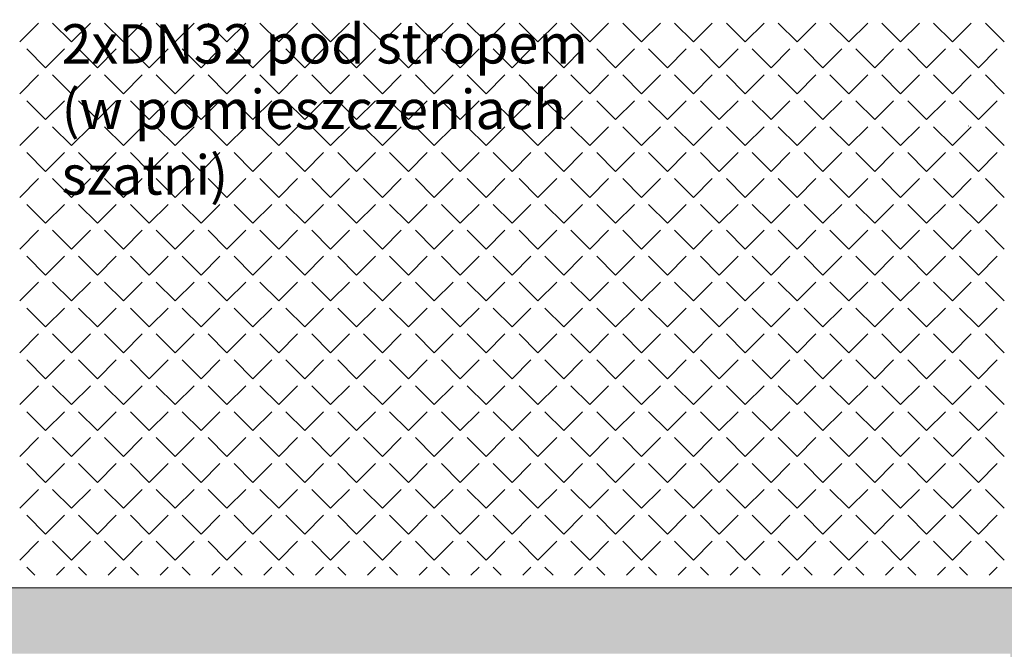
# Model space of a CAD drawing. Header units: millimetres. Extents: x -23540 to 53212, y -37964 to 41185.
# Tile 26 of 203: x -15283 to -14908, y -31007 to -30767. Entities that reach past the tile are written whole.
import ezdxf

# ---------------------------------------------------------------- set-up
doc = ezdxf.new("R2010")
doc.units = ezdxf.units.MM
doc.layers.get('0').update_dxf_attribs({"lineweight": 18})
for name, color, linetype, lineweight in [('mm_CO_opisy', 5, 'Continuous', 9), ('PG_ŚCIANY_DZIAŁOWE', 3, 'Continuous', 18), ('PG_ŚCIANY_SŁUPY', 4, 'Continuous', 18)]:
    doc.layers.add(name, color=color, linetype=linetype, lineweight=lineweight)
doc.styles.get("Standard").update_dxf_attribs({"font": 'arial.ttf'})

msp = doc.modelspace()

# ---------------------------------------------------------------- hatches: boundary and pattern name
at = {"layer": 'PG_ŚCIANY_DZIAŁOWE', "true_color": 0x636466, "transparency": 33554610}
h = msp.add_hatch(color=251, dxfattribs=at)
h.dxf.hatch_style = 1
h.paths.add_polyline_path([(-15517.04, -30049.45), (-15512.04, -30049.45), (-15512.04, -30054.95), (-15517.04, -30054.95)])
h.paths.add_polyline_path([(-15523.79, -29953.95), (-15500.29, -29953.95), (-15500.29, -29620.95), (-15460.29, -29620.95), (-15460.29, -29606.95), (-15419.79, -29606.95), (-15419.79, -29549.69), (-15472.79, -29549.69), (-15472.79, -29420.69), (-15523.79, -29420.69)])
h.paths.add_polyline_path([(-15500.29, -30054.95), (-15512.04, -30054.95), (-15512.04, -30049.45), (-15517.04, -30049.45), (-15517.04, -30054.95), (-15523.79, -30054.95), (-15523.79, -31008.69), (-15328.66, -31008.69), (-15328.66, -31048.45), (-15308.79, -31048.45), (-15308.79, -31231.69), (-15023.79, -31231.69), (-15023.79, -31216.69), (-15293.79, -31216.69), (-15293.79, -31008.69), (-14905.79, -31008.69), (-14905.79, -31231.69), (-14866.79, -31231.69), (-14866.79, -31234.69), (-14736.74, -31234.69), (-14697.79, -31234.69), (-14660.86, -31204.69), (-14855.29, -31204.69), (-14855.29, -30983.69), (-15500.29, -30983.69), (-15500.29, -30422.95), (-15318.79, -30422.95), (-15318.79, -30401.45), (-15500.29, -30401.45), (-15500.29, -30218.95), (-15485.29, -30218.95), (-15485.29, -30176.45), (-15500.29, -30176.45)])

# ---------------------------------------------------------------- linework, layer by layer
at = {"color": 251, "linetype": 'Continuous', "lineweight": 20, "true_color": 0x636466}
for p, q in [((-15283.46, -30775.5), (-15276.27, -30768.31)), ((-15263.7, -30775.5), (-15270.89, -30768.31)), ((-15263.7, -30775.5), (-15256.52, -30768.31)), ((-15243.94, -30775.5), (-15251.13, -30768.31)), ((-15243.94, -30775.5), (-15236.76, -30768.31)), ((-15224.19, -30775.5), (-15231.37, -30768.31)), ((-15224.19, -30775.5), (-15217, -30768.31)), ((-15204.43, -30775.5), (-15211.62, -30768.31)), ((-15204.43, -30775.5), (-15197.25, -30768.31)), ((-15184.67, -30775.5), (-15191.86, -30768.31)), ((-15184.67, -30775.5), (-15177.49, -30768.31)), ((-15164.92, -30775.5), (-15172.1, -30768.31)), ((-15164.92, -30775.5), (-15157.73, -30768.31)), ((-15145.16, -30775.5), (-15152.35, -30768.31)), ((-15145.16, -30775.5), (-15137.98, -30768.31)), ((-15125.41, -30775.5), (-15132.59, -30768.31)), ((-15125.41, -30775.5), (-15118.22, -30768.31)), ((-15105.65, -30775.5), (-15112.83, -30768.31)), ((-15105.65, -30775.5), (-15098.46, -30768.31)), ((-15085.89, -30775.5), (-15093.08, -30768.31)), ((-15085.89, -30775.5), (-15078.71, -30768.31)), ((-15066.14, -30775.5), (-15073.32, -30768.31)), ((-15066.14, -30775.5), (-15058.95, -30768.31)), ((-15046.38, -30775.5), (-15053.56, -30768.31)), ((-15046.38, -30775.5), (-15039.19, -30768.31)), ((-15026.62, -30775.5), (-15033.81, -30768.31)), ((-15026.62, -30775.5), (-15019.44, -30768.31)), ((-15006.87, -30775.5), (-15014.05, -30768.31)), ((-15006.87, -30775.5), (-14999.68, -30768.31)), ((-14987.11, -30775.5), (-14994.29, -30768.31)), ((-14987.11, -30775.5), (-14979.92, -30768.31)), ((-14967.35, -30775.5), (-14974.54, -30768.31)), ((-14967.35, -30775.5), (-14960.17, -30768.31)), ((-14947.6, -30775.5), (-14954.78, -30768.31)), ((-14947.6, -30775.5), (-14940.41, -30768.31)), ((-14927.84, -30775.5), (-14935.02, -30768.31)), ((-14927.84, -30775.5), (-14920.66, -30768.31)), ((-14908.08, -30775.5), (-14915.27, -30768.31)), ((-15273.58, -30785.38), (-15280.76, -30778.19)), ((-15273.58, -30785.38), (-15266.4, -30778.19)), ((-15253.82, -30785.38), (-15261.01, -30778.19)), ((-15253.82, -30785.38), (-15246.64, -30778.19)), ((-15234.07, -30785.38), (-15241.25, -30778.19)), ((-15234.07, -30785.38), (-15226.88, -30778.19)), ((-15214.31, -30785.38), (-15221.49, -30778.19)), ((-15214.31, -30785.38), (-15207.13, -30778.19)), ((-15194.55, -30785.38), (-15201.74, -30778.19)), ((-15194.55, -30785.38), (-15187.37, -30778.19)), ((-15174.8, -30785.38), (-15181.98, -30778.19)), ((-15174.8, -30785.38), (-15167.61, -30778.19)), ((-15155.04, -30785.38), (-15162.22, -30778.19)), ((-15155.04, -30785.38), (-15147.86, -30778.19)), ((-15135.28, -30785.38), (-15142.47, -30778.19)), ((-15135.28, -30785.38), (-15128.1, -30778.19)), ((-15115.53, -30785.38), (-15122.71, -30778.19)), ((-15115.53, -30785.38), (-15108.34, -30778.19)), ((-15095.77, -30785.38), (-15102.95, -30778.19)), ((-15095.77, -30785.38), (-15088.59, -30778.19)), ((-15076.01, -30785.38), (-15083.2, -30778.19)), ((-15076.01, -30785.38), (-15068.83, -30778.19)), ((-15056.26, -30785.38), (-15063.44, -30778.19)), ((-15056.26, -30785.38), (-15049.07, -30778.19)), ((-15036.5, -30785.38), (-15043.68, -30778.19)), ((-15036.5, -30785.38), (-15029.32, -30778.19)), ((-15016.74, -30785.38), (-15023.93, -30778.19)), ((-15016.74, -30785.38), (-15009.56, -30778.19)), ((-14996.99, -30785.38), (-15004.17, -30778.19)), ((-14996.99, -30785.38), (-14989.8, -30778.19)), ((-14977.23, -30785.38), (-14984.42, -30778.19)), ((-14977.23, -30785.38), (-14970.05, -30778.19)), ((-14957.47, -30785.38), (-14964.66, -30778.19)), ((-14957.47, -30785.38), (-14950.29, -30778.19)), ((-14937.72, -30785.38), (-14944.9, -30778.19)), ((-14937.72, -30785.38), (-14930.53, -30778.19)), ((-14917.96, -30785.38), (-14925.15, -30778.19)), ((-14917.96, -30785.38), (-14910.78, -30778.19)), ((-15283.46, -30795.25), (-15276.27, -30788.07)), ((-15263.7, -30795.25), (-15270.89, -30788.07)), ((-15263.7, -30795.25), (-15256.52, -30788.07)), ((-15243.94, -30795.25), (-15251.13, -30788.07)), ((-15243.94, -30795.25), (-15236.76, -30788.07)), ((-15224.19, -30795.25), (-15231.37, -30788.07)), ((-15224.19, -30795.25), (-15217, -30788.07)), ((-15204.43, -30795.25), (-15211.62, -30788.07)), ((-15204.43, -30795.25), (-15197.25, -30788.07)), ((-15184.67, -30795.25), (-15191.86, -30788.07)), ((-15184.67, -30795.25), (-15177.49, -30788.07)), ((-15164.92, -30795.25), (-15172.1, -30788.07)), ((-15164.92, -30795.25), (-15157.73, -30788.07)), ((-15145.16, -30795.25), (-15152.35, -30788.07)), ((-15145.16, -30795.25), (-15137.98, -30788.07)), ((-15125.41, -30795.25), (-15132.59, -30788.07)), ((-15125.41, -30795.25), (-15118.22, -30788.07)), ((-15105.65, -30795.25), (-15112.83, -30788.07)), ((-15105.65, -30795.25), (-15098.46, -30788.07)), ((-15085.89, -30795.25), (-15093.08, -30788.07)), ((-15085.89, -30795.25), (-15078.71, -30788.07)), ((-15066.14, -30795.25), (-15073.32, -30788.07)), ((-15066.14, -30795.25), (-15058.95, -30788.07)), ((-15046.38, -30795.25), (-15053.56, -30788.07)), ((-15046.38, -30795.25), (-15039.19, -30788.07)), ((-15026.62, -30795.25), (-15033.81, -30788.07)), ((-15026.62, -30795.25), (-15019.44, -30788.07)), ((-15006.87, -30795.25), (-15014.05, -30788.07)), ((-15006.87, -30795.25), (-14999.68, -30788.07)), ((-14987.11, -30795.25), (-14994.29, -30788.07)), ((-14987.11, -30795.25), (-14979.92, -30788.07)), ((-14967.35, -30795.25), (-14974.54, -30788.07)), ((-14967.35, -30795.25), (-14960.17, -30788.07)), ((-14947.6, -30795.25), (-14954.78, -30788.07)), ((-14947.6, -30795.25), (-14940.41, -30788.07)), ((-14927.84, -30795.25), (-14935.02, -30788.07)), ((-14927.84, -30795.25), (-14920.66, -30788.07)), ((-14908.08, -30795.25), (-14915.27, -30788.07)), ((-15273.58, -30805.13), (-15280.76, -30797.95)), ((-15273.58, -30805.13), (-15266.4, -30797.95)), ((-15253.82, -30805.13), (-15261.01, -30797.95)), ((-15253.82, -30805.13), (-15246.64, -30797.95)), ((-15234.07, -30805.13), (-15241.25, -30797.95)), ((-15234.07, -30805.13), (-15226.88, -30797.95)), ((-15214.31, -30805.13), (-15221.49, -30797.95)), ((-15214.31, -30805.13), (-15207.13, -30797.95)), ((-15194.55, -30805.13), (-15201.74, -30797.95)), ((-15194.55, -30805.13), (-15187.37, -30797.95)), ((-15174.8, -30805.13), (-15181.98, -30797.95)), ((-15174.8, -30805.13), (-15167.61, -30797.95)), ((-15155.04, -30805.13), (-15162.22, -30797.95)), ((-15155.04, -30805.13), (-15147.86, -30797.95)), ((-15135.28, -30805.13), (-15142.47, -30797.95)), ((-15135.28, -30805.13), (-15128.1, -30797.95)), ((-15115.53, -30805.13), (-15122.71, -30797.95)), ((-15115.53, -30805.13), (-15108.34, -30797.95)), ((-15095.77, -30805.13), (-15102.95, -30797.95)), ((-15095.77, -30805.13), (-15088.59, -30797.95)), ((-15076.01, -30805.13), (-15083.2, -30797.95)), ((-15076.01, -30805.13), (-15068.83, -30797.95)), ((-15056.26, -30805.13), (-15063.44, -30797.95)), ((-15056.26, -30805.13), (-15049.07, -30797.95)), ((-15036.5, -30805.13), (-15043.68, -30797.95)), ((-15036.5, -30805.13), (-15029.32, -30797.95)), ((-15016.74, -30805.13), (-15023.93, -30797.95)), ((-15016.74, -30805.13), (-15009.56, -30797.95)), ((-14996.99, -30805.13), (-15004.17, -30797.95)), ((-14996.99, -30805.13), (-14989.8, -30797.95)), ((-14977.23, -30805.13), (-14984.42, -30797.95)), ((-14977.23, -30805.13), (-14970.05, -30797.95)), ((-14957.47, -30805.13), (-14964.66, -30797.95)), ((-14957.47, -30805.13), (-14950.29, -30797.95)), ((-14937.72, -30805.13), (-14944.9, -30797.95)), ((-14937.72, -30805.13), (-14930.53, -30797.95)), ((-14917.96, -30805.13), (-14925.15, -30797.95)), ((-14917.96, -30805.13), (-14910.78, -30797.95)), ((-15283.46, -30815.01), (-15276.27, -30807.83)), ((-15263.7, -30815.01), (-15270.89, -30807.83)), ((-15263.7, -30815.01), (-15256.52, -30807.83)), ((-15243.94, -30815.01), (-15251.13, -30807.83)), ((-15243.94, -30815.01), (-15236.76, -30807.83)), ((-15224.19, -30815.01), (-15231.37, -30807.83)), ((-15224.19, -30815.01), (-15217, -30807.83)), ((-15204.43, -30815.01), (-15211.62, -30807.83)), ((-15204.43, -30815.01), (-15197.25, -30807.83)), ((-15184.67, -30815.01), (-15191.86, -30807.83)), ((-15184.67, -30815.01), (-15177.49, -30807.83)), ((-15164.92, -30815.01), (-15172.1, -30807.83)), ((-15164.92, -30815.01), (-15157.73, -30807.83)), ((-15145.16, -30815.01), (-15152.35, -30807.83)), ((-15145.16, -30815.01), (-15137.98, -30807.83)), ((-15125.41, -30815.01), (-15132.59, -30807.83)), ((-15125.41, -30815.01), (-15118.22, -30807.83)), ((-15105.65, -30815.01), (-15112.83, -30807.83)), ((-15105.65, -30815.01), (-15098.46, -30807.83)), ((-15085.89, -30815.01), (-15093.08, -30807.83)), ((-15085.89, -30815.01), (-15078.71, -30807.83)), ((-15066.14, -30815.01), (-15073.32, -30807.83)), ((-15066.14, -30815.01), (-15058.95, -30807.83)), ((-15046.38, -30815.01), (-15053.56, -30807.83)), ((-15046.38, -30815.01), (-15039.19, -30807.83)), ((-15026.62, -30815.01), (-15033.81, -30807.83)), ((-15026.62, -30815.01), (-15019.44, -30807.83)), ((-15006.87, -30815.01), (-15014.05, -30807.83)), ((-15006.87, -30815.01), (-14999.68, -30807.83)), ((-14987.11, -30815.01), (-14994.29, -30807.83)), ((-14987.11, -30815.01), (-14979.92, -30807.83)), ((-14967.35, -30815.01), (-14974.54, -30807.83)), ((-14967.35, -30815.01), (-14960.17, -30807.83)), ((-14947.6, -30815.01), (-14954.78, -30807.83)), ((-14947.6, -30815.01), (-14940.41, -30807.83)), ((-14927.84, -30815.01), (-14935.02, -30807.83)), ((-14927.84, -30815.01), (-14920.66, -30807.83)), ((-14908.08, -30815.01), (-14915.27, -30807.83)), ((-15273.58, -30824.89), (-15280.76, -30817.7)), ((-15273.58, -30824.89), (-15266.4, -30817.7)), ((-15253.82, -30824.89), (-15261.01, -30817.7)), ((-15253.82, -30824.89), (-15246.64, -30817.7)), ((-15234.07, -30824.89), (-15241.25, -30817.7)), ((-15234.07, -30824.89), (-15226.88, -30817.7)), ((-15214.31, -30824.89), (-15221.49, -30817.7)), ((-15214.31, -30824.89), (-15207.13, -30817.7)), ((-15194.55, -30824.89), (-15201.74, -30817.7)), ((-15194.55, -30824.89), (-15187.37, -30817.7)), ((-15174.8, -30824.89), (-15181.98, -30817.7)), ((-15174.8, -30824.89), (-15167.61, -30817.7)), ((-15155.04, -30824.89), (-15162.22, -30817.7)), ((-15155.04, -30824.89), (-15147.86, -30817.7)), ((-15135.28, -30824.89), (-15142.47, -30817.7)), ((-15135.28, -30824.89), (-15128.1, -30817.7)), ((-15115.53, -30824.89), (-15122.71, -30817.7)), ((-15115.53, -30824.89), (-15108.34, -30817.7)), ((-15095.77, -30824.89), (-15102.95, -30817.7)), ((-15095.77, -30824.89), (-15088.59, -30817.7)), ((-15076.01, -30824.89), (-15083.2, -30817.7)), ((-15076.01, -30824.89), (-15068.83, -30817.7)), ((-15056.26, -30824.89), (-15063.44, -30817.7)), ((-15056.26, -30824.89), (-15049.07, -30817.7)), ((-15036.5, -30824.89), (-15043.68, -30817.7)), ((-15036.5, -30824.89), (-15029.32, -30817.7)), ((-15016.74, -30824.89), (-15023.93, -30817.7)), ((-15016.74, -30824.89), (-15009.56, -30817.7)), ((-14996.99, -30824.89), (-15004.17, -30817.7)), ((-14996.99, -30824.89), (-14989.8, -30817.7)), ((-14977.23, -30824.89), (-14984.42, -30817.7)), ((-14977.23, -30824.89), (-14970.05, -30817.7)), ((-14957.47, -30824.89), (-14964.66, -30817.7)), ((-14957.47, -30824.89), (-14950.29, -30817.7)), ((-14937.72, -30824.89), (-14944.9, -30817.7)), ((-14937.72, -30824.89), (-14930.53, -30817.7)), ((-14917.96, -30824.89), (-14925.15, -30817.7)), ((-14917.96, -30824.89), (-14910.78, -30817.7)), ((-15283.46, -30834.77), (-15276.27, -30827.58)), ((-15263.7, -30834.77), (-15270.89, -30827.58)), ((-15263.7, -30834.77), (-15256.52, -30827.58)), ((-15243.94, -30834.77), (-15251.13, -30827.58)), ((-15243.94, -30834.77), (-15236.76, -30827.58)), ((-15224.19, -30834.77), (-15231.37, -30827.58)), ((-15224.19, -30834.77), (-15217, -30827.58)), ((-15204.43, -30834.77), (-15211.62, -30827.58)), ((-15204.43, -30834.77), (-15197.25, -30827.58)), ((-15184.67, -30834.77), (-15191.86, -30827.58)), ((-15184.67, -30834.77), (-15177.49, -30827.58)), ((-15164.92, -30834.77), (-15172.1, -30827.58)), ((-15164.92, -30834.77), (-15157.73, -30827.58)), ((-15145.16, -30834.77), (-15152.35, -30827.58)), ((-15145.16, -30834.77), (-15137.98, -30827.58)), ((-15125.41, -30834.77), (-15132.59, -30827.58)), ((-15125.41, -30834.77), (-15118.22, -30827.58)), ((-15105.65, -30834.77), (-15112.83, -30827.58)), ((-15105.65, -30834.77), (-15098.46, -30827.58)), ((-15085.89, -30834.77), (-15093.08, -30827.58)), ((-15085.89, -30834.77), (-15078.71, -30827.58)), ((-15066.14, -30834.77), (-15073.32, -30827.58)), ((-15066.14, -30834.77), (-15058.95, -30827.58)), ((-15046.38, -30834.77), (-15053.56, -30827.58)), ((-15046.38, -30834.77), (-15039.19, -30827.58)), ((-15026.62, -30834.77), (-15033.81, -30827.58)), ((-15026.62, -30834.77), (-15019.44, -30827.58)), ((-15006.87, -30834.77), (-15014.05, -30827.58)), ((-15006.87, -30834.77), (-14999.68, -30827.58)), ((-14987.11, -30834.77), (-14994.29, -30827.58)), ((-14987.11, -30834.77), (-14979.92, -30827.58)), ((-14967.35, -30834.77), (-14974.54, -30827.58)), ((-14967.35, -30834.77), (-14960.17, -30827.58)), ((-14947.6, -30834.77), (-14954.78, -30827.58)), ((-14947.6, -30834.77), (-14940.41, -30827.58)), ((-14927.84, -30834.77), (-14935.02, -30827.58)), ((-14927.84, -30834.77), (-14920.66, -30827.58)), ((-14908.08, -30834.77), (-14915.27, -30827.58)), ((-15273.58, -30844.65), (-15280.76, -30837.46)), ((-15273.58, -30844.65), (-15266.4, -30837.46)), ((-15253.82, -30844.65), (-15261.01, -30837.46)), ((-15253.82, -30844.65), (-15246.64, -30837.46)), ((-15234.07, -30844.65), (-15241.25, -30837.46)), ((-15234.07, -30844.65), (-15226.88, -30837.46)), ((-15214.31, -30844.65), (-15221.49, -30837.46)), ((-15214.31, -30844.65), (-15207.13, -30837.46)), ((-15194.55, -30844.65), (-15201.74, -30837.46)), ((-15194.55, -30844.65), (-15187.37, -30837.46)), ((-15174.8, -30844.65), (-15181.98, -30837.46)), ((-15174.8, -30844.65), (-15167.61, -30837.46)), ((-15155.04, -30844.65), (-15162.22, -30837.46)), ((-15155.04, -30844.65), (-15147.86, -30837.46)), ((-15135.28, -30844.65), (-15142.47, -30837.46)), ((-15135.28, -30844.65), (-15128.1, -30837.46)), ((-15115.53, -30844.65), (-15122.71, -30837.46)), ((-15115.53, -30844.65), (-15108.34, -30837.46)), ((-15095.77, -30844.65), (-15102.95, -30837.46)), ((-15095.77, -30844.65), (-15088.59, -30837.46)), ((-15076.01, -30844.65), (-15083.2, -30837.46)), ((-15076.01, -30844.65), (-15068.83, -30837.46)), ((-15056.26, -30844.65), (-15063.44, -30837.46)), ((-15056.26, -30844.65), (-15049.07, -30837.46)), ((-15036.5, -30844.65), (-15043.68, -30837.46)), ((-15036.5, -30844.65), (-15029.32, -30837.46)), ((-15016.74, -30844.65), (-15023.93, -30837.46)), ((-15016.74, -30844.65), (-15009.56, -30837.46)), ((-14996.99, -30844.65), (-15004.17, -30837.46)), ((-14996.99, -30844.65), (-14989.8, -30837.46)), ((-14977.23, -30844.65), (-14984.42, -30837.46)), ((-14977.23, -30844.65), (-14970.05, -30837.46)), ((-14957.47, -30844.65), (-14964.66, -30837.46)), ((-14957.47, -30844.65), (-14950.29, -30837.46)), ((-14937.72, -30844.65), (-14944.9, -30837.46)), ((-14937.72, -30844.65), (-14930.53, -30837.46)), ((-14917.96, -30844.65), (-14925.15, -30837.46)), ((-14917.96, -30844.65), (-14910.78, -30837.46)), ((-15283.46, -30854.52), (-15276.27, -30847.34)), ((-15263.7, -30854.52), (-15270.89, -30847.34)), ((-15263.7, -30854.52), (-15256.52, -30847.34)), ((-15243.94, -30854.52), (-15251.13, -30847.34)), ((-15243.94, -30854.52), (-15236.76, -30847.34)), ((-15224.19, -30854.52), (-15231.37, -30847.34)), ((-15224.19, -30854.52), (-15217, -30847.34)), ((-15204.43, -30854.52), (-15211.62, -30847.34)), ((-15204.43, -30854.52), (-15197.25, -30847.34)), ((-15184.67, -30854.52), (-15191.86, -30847.34)), ((-15184.67, -30854.52), (-15177.49, -30847.34)), ((-15164.92, -30854.52), (-15172.1, -30847.34)), ((-15164.92, -30854.52), (-15157.73, -30847.34)), ((-15145.16, -30854.52), (-15152.35, -30847.34)), ((-15145.16, -30854.52), (-15137.98, -30847.34)), ((-15125.41, -30854.52), (-15132.59, -30847.34)), ((-15125.41, -30854.52), (-15118.22, -30847.34)), ((-15105.65, -30854.52), (-15112.83, -30847.34)), ((-15105.65, -30854.52), (-15098.46, -30847.34)), ((-15085.89, -30854.52), (-15093.08, -30847.34)), ((-15085.89, -30854.52), (-15078.71, -30847.34)), ((-15066.14, -30854.52), (-15073.32, -30847.34)), ((-15066.14, -30854.52), (-15058.95, -30847.34)), ((-15046.38, -30854.52), (-15053.56, -30847.34)), ((-15046.38, -30854.52), (-15039.19, -30847.34)), ((-15026.62, -30854.52), (-15033.81, -30847.34)), ((-15026.62, -30854.52), (-15019.44, -30847.34)), ((-15006.87, -30854.52), (-15014.05, -30847.34)), ((-15006.87, -30854.52), (-14999.68, -30847.34)), ((-14987.11, -30854.52), (-14994.29, -30847.34)), ((-14987.11, -30854.52), (-14979.92, -30847.34)), ((-14967.35, -30854.52), (-14974.54, -30847.34)), ((-14967.35, -30854.52), (-14960.17, -30847.34)), ((-14947.6, -30854.52), (-14954.78, -30847.34)), ((-14947.6, -30854.52), (-14940.41, -30847.34)), ((-14927.84, -30854.52), (-14935.02, -30847.34)), ((-14927.84, -30854.52), (-14920.66, -30847.34)), ((-14908.08, -30854.52), (-14915.27, -30847.34)), ((-15273.58, -30864.4), (-15280.76, -30857.22)), ((-15273.58, -30864.4), (-15266.4, -30857.22)), ((-15253.82, -30864.4), (-15261.01, -30857.22)), ((-15253.82, -30864.4), (-15246.64, -30857.22)), ((-15234.07, -30864.4), (-15241.25, -30857.22)), ((-15234.07, -30864.4), (-15226.88, -30857.22)), ((-15214.31, -30864.4), (-15221.49, -30857.22)), ((-15214.31, -30864.4), (-15207.13, -30857.22)), ((-15194.55, -30864.4), (-15201.74, -30857.22)), ((-15194.55, -30864.4), (-15187.37, -30857.22)), ((-15174.8, -30864.4), (-15181.98, -30857.22)), ((-15174.8, -30864.4), (-15167.61, -30857.22)), ((-15155.04, -30864.4), (-15162.22, -30857.22)), ((-15155.04, -30864.4), (-15147.86, -30857.22)), ((-15135.28, -30864.4), (-15142.47, -30857.22)), ((-15135.28, -30864.4), (-15128.1, -30857.22)), ((-15115.53, -30864.4), (-15122.71, -30857.22)), ((-15115.53, -30864.4), (-15108.34, -30857.22)), ((-15095.77, -30864.4), (-15102.95, -30857.22)), ((-15095.77, -30864.4), (-15088.59, -30857.22)), ((-15076.01, -30864.4), (-15083.2, -30857.22)), ((-15076.01, -30864.4), (-15068.83, -30857.22)), ((-15056.26, -30864.4), (-15063.44, -30857.22)), ((-15056.26, -30864.4), (-15049.07, -30857.22)), ((-15036.5, -30864.4), (-15043.68, -30857.22)), ((-15036.5, -30864.4), (-15029.32, -30857.22)), ((-15016.74, -30864.4), (-15023.93, -30857.22)), ((-15016.74, -30864.4), (-15009.56, -30857.22)), ((-14996.99, -30864.4), (-15004.17, -30857.22)), ((-14996.99, -30864.4), (-14989.8, -30857.22)), ((-14977.23, -30864.4), (-14984.42, -30857.22)), ((-14977.23, -30864.4), (-14970.05, -30857.22)), ((-14957.47, -30864.4), (-14964.66, -30857.22)), ((-14957.47, -30864.4), (-14950.29, -30857.22)), ((-14937.72, -30864.4), (-14944.9, -30857.22)), ((-14937.72, -30864.4), (-14930.53, -30857.22)), ((-14917.96, -30864.4), (-14925.15, -30857.22)), ((-14917.96, -30864.4), (-14910.78, -30857.22)), ((-15283.46, -30874.28), (-15276.27, -30867.1)), ((-15263.7, -30874.28), (-15270.89, -30867.1)), ((-15263.7, -30874.28), (-15256.52, -30867.1)), ((-15243.94, -30874.28), (-15251.13, -30867.1)), ((-15243.94, -30874.28), (-15236.76, -30867.1)), ((-15224.19, -30874.28), (-15231.37, -30867.1)), ((-15224.19, -30874.28), (-15217, -30867.1)), ((-15204.43, -30874.28), (-15211.62, -30867.1)), ((-15204.43, -30874.28), (-15197.25, -30867.1)), ((-15184.67, -30874.28), (-15191.86, -30867.1)), ((-15184.67, -30874.28), (-15177.49, -30867.1)), ((-15164.92, -30874.28), (-15172.1, -30867.1)), ((-15164.92, -30874.28), (-15157.73, -30867.1)), ((-15145.16, -30874.28), (-15152.35, -30867.1)), ((-15145.16, -30874.28), (-15137.98, -30867.1)), ((-15125.41, -30874.28), (-15132.59, -30867.1)), ((-15125.41, -30874.28), (-15118.22, -30867.1)), ((-15105.65, -30874.28), (-15112.83, -30867.1)), ((-15105.65, -30874.28), (-15098.46, -30867.1)), ((-15085.89, -30874.28), (-15093.08, -30867.1)), ((-15085.89, -30874.28), (-15078.71, -30867.1)), ((-15066.14, -30874.28), (-15073.32, -30867.1)), ((-15066.14, -30874.28), (-15058.95, -30867.1)), ((-15046.38, -30874.28), (-15053.56, -30867.1)), ((-15046.38, -30874.28), (-15039.19, -30867.1)), ((-15026.62, -30874.28), (-15033.81, -30867.1)), ((-15026.62, -30874.28), (-15019.44, -30867.1)), ((-15006.87, -30874.28), (-15014.05, -30867.1)), ((-15006.87, -30874.28), (-14999.68, -30867.1)), ((-14987.11, -30874.28), (-14994.29, -30867.1)), ((-14987.11, -30874.28), (-14979.92, -30867.1)), ((-14967.35, -30874.28), (-14974.54, -30867.1)), ((-14967.35, -30874.28), (-14960.17, -30867.1)), ((-14947.6, -30874.28), (-14954.78, -30867.1)), ((-14947.6, -30874.28), (-14940.41, -30867.1)), ((-14927.84, -30874.28), (-14935.02, -30867.1)), ((-14927.84, -30874.28), (-14920.66, -30867.1)), ((-14908.08, -30874.28), (-14915.27, -30867.1)), ((-15273.58, -30884.16), (-15280.76, -30876.97)), ((-15273.58, -30884.16), (-15266.4, -30876.97)), ((-15253.82, -30884.16), (-15261.01, -30876.97)), ((-15253.82, -30884.16), (-15246.64, -30876.97)), ((-15234.07, -30884.16), (-15241.25, -30876.97)), ((-15234.07, -30884.16), (-15226.88, -30876.97)), ((-15214.31, -30884.16), (-15221.49, -30876.97)), ((-15214.31, -30884.16), (-15207.13, -30876.97)), ((-15194.55, -30884.16), (-15201.74, -30876.97)), ((-15194.55, -30884.16), (-15187.37, -30876.97)), ((-15174.8, -30884.16), (-15181.98, -30876.97)), ((-15174.8, -30884.16), (-15167.61, -30876.97)), ((-15155.04, -30884.16), (-15162.22, -30876.97)), ((-15155.04, -30884.16), (-15147.86, -30876.97)), ((-15135.28, -30884.16), (-15142.47, -30876.97)), ((-15135.28, -30884.16), (-15128.1, -30876.97)), ((-15115.53, -30884.16), (-15122.71, -30876.97)), ((-15115.53, -30884.16), (-15108.34, -30876.97)), ((-15095.77, -30884.16), (-15102.95, -30876.97)), ((-15095.77, -30884.16), (-15088.59, -30876.97)), ((-15076.01, -30884.16), (-15083.2, -30876.97)), ((-15076.01, -30884.16), (-15068.83, -30876.97)), ((-15056.26, -30884.16), (-15063.44, -30876.97)), ((-15056.26, -30884.16), (-15049.07, -30876.97)), ((-15036.5, -30884.16), (-15043.68, -30876.97)), ((-15036.5, -30884.16), (-15029.32, -30876.97)), ((-15016.74, -30884.16), (-15023.93, -30876.97)), ((-15016.74, -30884.16), (-15009.56, -30876.97)), ((-14996.99, -30884.16), (-15004.17, -30876.97)), ((-14996.99, -30884.16), (-14989.8, -30876.97)), ((-14977.23, -30884.16), (-14984.42, -30876.97)), ((-14977.23, -30884.16), (-14970.05, -30876.97)), ((-14957.47, -30884.16), (-14964.66, -30876.97)), ((-14957.47, -30884.16), (-14950.29, -30876.97)), ((-14937.72, -30884.16), (-14944.9, -30876.97)), ((-14937.72, -30884.16), (-14930.53, -30876.97)), ((-14917.96, -30884.16), (-14925.15, -30876.97)), ((-14917.96, -30884.16), (-14910.78, -30876.97)), ((-15283.46, -30894.04), (-15276.27, -30886.85)), ((-15263.7, -30894.04), (-15270.89, -30886.85)), ((-15263.7, -30894.04), (-15256.52, -30886.85)), ((-15243.94, -30894.04), (-15251.13, -30886.85)), ((-15243.94, -30894.04), (-15236.76, -30886.85)), ((-15224.19, -30894.04), (-15231.37, -30886.85)), ((-15224.19, -30894.04), (-15217, -30886.85)), ((-15204.43, -30894.04), (-15211.62, -30886.85)), ((-15204.43, -30894.04), (-15197.25, -30886.85)), ((-15184.67, -30894.04), (-15191.86, -30886.85)), ((-15184.67, -30894.04), (-15177.49, -30886.85)), ((-15164.92, -30894.04), (-15172.1, -30886.85)), ((-15164.92, -30894.04), (-15157.73, -30886.85)), ((-15145.16, -30894.04), (-15152.35, -30886.85)), ((-15145.16, -30894.04), (-15137.98, -30886.85)), ((-15125.41, -30894.04), (-15132.59, -30886.85)), ((-15125.41, -30894.04), (-15118.22, -30886.85)), ((-15105.65, -30894.04), (-15112.83, -30886.85)), ((-15105.65, -30894.04), (-15098.46, -30886.85)), ((-15085.89, -30894.04), (-15093.08, -30886.85)), ((-15085.89, -30894.04), (-15078.71, -30886.85)), ((-15066.14, -30894.04), (-15073.32, -30886.85)), ((-15066.14, -30894.04), (-15058.95, -30886.85)), ((-15046.38, -30894.04), (-15053.56, -30886.85)), ((-15046.38, -30894.04), (-15039.19, -30886.85)), ((-15026.62, -30894.04), (-15033.81, -30886.85)), ((-15026.62, -30894.04), (-15019.44, -30886.85)), ((-15006.87, -30894.04), (-15014.05, -30886.85)), ((-15006.87, -30894.04), (-14999.68, -30886.85)), ((-14987.11, -30894.04), (-14994.29, -30886.85)), ((-14987.11, -30894.04), (-14979.92, -30886.85)), ((-14967.35, -30894.04), (-14974.54, -30886.85)), ((-14967.35, -30894.04), (-14960.17, -30886.85)), ((-14947.6, -30894.04), (-14954.78, -30886.85)), ((-14947.6, -30894.04), (-14940.41, -30886.85)), ((-14927.84, -30894.04), (-14935.02, -30886.85)), ((-14927.84, -30894.04), (-14920.66, -30886.85)), ((-14908.08, -30894.04), (-14915.27, -30886.85)), ((-15273.58, -30903.91), (-15280.76, -30896.73)), ((-15273.58, -30903.91), (-15266.4, -30896.73)), ((-15253.82, -30903.91), (-15261.01, -30896.73)), ((-15253.82, -30903.91), (-15246.64, -30896.73)), ((-15234.07, -30903.91), (-15241.25, -30896.73)), ((-15234.07, -30903.91), (-15226.88, -30896.73)), ((-15214.31, -30903.91), (-15221.49, -30896.73)), ((-15214.31, -30903.91), (-15207.13, -30896.73)), ((-15194.55, -30903.91), (-15201.74, -30896.73)), ((-15194.55, -30903.91), (-15187.37, -30896.73)), ((-15174.8, -30903.91), (-15181.98, -30896.73)), ((-15174.8, -30903.91), (-15167.61, -30896.73)), ((-15155.04, -30903.91), (-15162.22, -30896.73)), ((-15155.04, -30903.91), (-15147.86, -30896.73)), ((-15135.28, -30903.91), (-15142.47, -30896.73)), ((-15135.28, -30903.91), (-15128.1, -30896.73)), ((-15115.53, -30903.91), (-15122.71, -30896.73)), ((-15115.53, -30903.91), (-15108.34, -30896.73)), ((-15095.77, -30903.91), (-15102.95, -30896.73)), ((-15095.77, -30903.91), (-15088.59, -30896.73)), ((-15076.01, -30903.91), (-15083.2, -30896.73)), ((-15076.01, -30903.91), (-15068.83, -30896.73)), ((-15056.26, -30903.91), (-15063.44, -30896.73)), ((-15056.26, -30903.91), (-15049.07, -30896.73)), ((-15036.5, -30903.91), (-15043.68, -30896.73)), ((-15036.5, -30903.91), (-15029.32, -30896.73)), ((-15016.74, -30903.91), (-15023.93, -30896.73)), ((-15016.74, -30903.91), (-15009.56, -30896.73)), ((-14996.99, -30903.91), (-15004.17, -30896.73)), ((-14996.99, -30903.91), (-14989.8, -30896.73)), ((-14977.23, -30903.91), (-14984.42, -30896.73)), ((-14977.23, -30903.91), (-14970.05, -30896.73)), ((-14957.47, -30903.91), (-14964.66, -30896.73)), ((-14957.47, -30903.91), (-14950.29, -30896.73)), ((-14937.72, -30903.91), (-14944.9, -30896.73)), ((-14937.72, -30903.91), (-14930.53, -30896.73)), ((-14917.96, -30903.91), (-14925.15, -30896.73)), ((-14917.96, -30903.91), (-14910.78, -30896.73)), ((-15283.46, -30913.79), (-15276.27, -30906.61)), ((-15263.7, -30913.79), (-15270.89, -30906.61)), ((-15263.7, -30913.79), (-15256.52, -30906.61)), ((-15243.94, -30913.79), (-15251.13, -30906.61)), ((-15243.94, -30913.79), (-15236.76, -30906.61)), ((-15224.19, -30913.79), (-15231.37, -30906.61)), ((-15224.19, -30913.79), (-15217, -30906.61)), ((-15204.43, -30913.79), (-15211.62, -30906.61)), ((-15204.43, -30913.79), (-15197.25, -30906.61)), ((-15184.67, -30913.79), (-15191.86, -30906.61)), ((-15184.67, -30913.79), (-15177.49, -30906.61)), ((-15164.92, -30913.79), (-15172.1, -30906.61)), ((-15164.92, -30913.79), (-15157.73, -30906.61)), ((-15145.16, -30913.79), (-15152.35, -30906.61)), ((-15145.16, -30913.79), (-15137.98, -30906.61)), ((-15125.41, -30913.79), (-15132.59, -30906.61)), ((-15125.41, -30913.79), (-15118.22, -30906.61)), ((-15105.65, -30913.79), (-15112.83, -30906.61)), ((-15105.65, -30913.79), (-15098.46, -30906.61)), ((-15085.89, -30913.79), (-15093.08, -30906.61)), ((-15085.89, -30913.79), (-15078.71, -30906.61)), ((-15066.14, -30913.79), (-15073.32, -30906.61)), ((-15066.14, -30913.79), (-15058.95, -30906.61)), ((-15046.38, -30913.79), (-15053.56, -30906.61)), ((-15046.38, -30913.79), (-15039.19, -30906.61)), ((-15026.62, -30913.79), (-15033.81, -30906.61)), ((-15026.62, -30913.79), (-15019.44, -30906.61)), ((-15006.87, -30913.79), (-15014.05, -30906.61)), ((-15006.87, -30913.79), (-14999.68, -30906.61)), ((-14987.11, -30913.79), (-14994.29, -30906.61)), ((-14987.11, -30913.79), (-14979.92, -30906.61)), ((-14967.35, -30913.79), (-14974.54, -30906.61)), ((-14967.35, -30913.79), (-14960.17, -30906.61)), ((-14947.6, -30913.79), (-14954.78, -30906.61)), ((-14947.6, -30913.79), (-14940.41, -30906.61)), ((-14927.84, -30913.79), (-14935.02, -30906.61)), ((-14927.84, -30913.79), (-14920.66, -30906.61)), ((-14908.08, -30913.79), (-14915.27, -30906.61)), ((-15273.58, -30923.67), (-15280.76, -30916.49)), ((-15273.58, -30923.67), (-15266.4, -30916.49)), ((-15253.82, -30923.67), (-15261.01, -30916.49)), ((-15253.82, -30923.67), (-15246.64, -30916.49)), ((-15234.07, -30923.67), (-15241.25, -30916.49)), ((-15234.07, -30923.67), (-15226.88, -30916.49)), ((-15214.31, -30923.67), (-15221.49, -30916.49)), ((-15214.31, -30923.67), (-15207.13, -30916.49)), ((-15194.55, -30923.67), (-15201.74, -30916.49)), ((-15194.55, -30923.67), (-15187.37, -30916.49)), ((-15174.8, -30923.67), (-15181.98, -30916.49)), ((-15174.8, -30923.67), (-15167.61, -30916.49)), ((-15155.04, -30923.67), (-15162.22, -30916.49)), ((-15155.04, -30923.67), (-15147.86, -30916.49)), ((-15135.28, -30923.67), (-15142.47, -30916.49)), ((-15135.28, -30923.67), (-15128.1, -30916.49)), ((-15115.53, -30923.67), (-15122.71, -30916.49)), ((-15115.53, -30923.67), (-15108.34, -30916.49)), ((-15095.77, -30923.67), (-15102.95, -30916.49)), ((-15095.77, -30923.67), (-15088.59, -30916.49)), ((-15076.01, -30923.67), (-15083.2, -30916.49)), ((-15076.01, -30923.67), (-15068.83, -30916.49)), ((-15056.26, -30923.67), (-15063.44, -30916.49)), ((-15056.26, -30923.67), (-15049.07, -30916.49)), ((-15036.5, -30923.67), (-15043.68, -30916.49)), ((-15036.5, -30923.67), (-15029.32, -30916.49)), ((-15016.74, -30923.67), (-15023.93, -30916.49)), ((-15016.74, -30923.67), (-15009.56, -30916.49)), ((-14996.99, -30923.67), (-15004.17, -30916.49)), ((-14996.99, -30923.67), (-14989.8, -30916.49)), ((-14977.23, -30923.67), (-14984.42, -30916.49)), ((-14977.23, -30923.67), (-14970.05, -30916.49)), ((-14957.47, -30923.67), (-14964.66, -30916.49)), ((-14957.47, -30923.67), (-14950.29, -30916.49)), ((-14937.72, -30923.67), (-14944.9, -30916.49)), ((-14937.72, -30923.67), (-14930.53, -30916.49)), ((-14917.96, -30923.67), (-14925.15, -30916.49)), ((-14917.96, -30923.67), (-14910.78, -30916.49)), ((-15283.46, -30933.55), (-15276.27, -30926.37)), ((-15263.7, -30933.55), (-15270.89, -30926.37)), ((-15263.7, -30933.55), (-15256.52, -30926.37)), ((-15243.94, -30933.55), (-15251.13, -30926.37)), ((-15243.94, -30933.55), (-15236.76, -30926.37)), ((-15224.19, -30933.55), (-15231.37, -30926.37)), ((-15224.19, -30933.55), (-15217, -30926.37)), ((-15204.43, -30933.55), (-15211.62, -30926.37)), ((-15204.43, -30933.55), (-15197.25, -30926.37)), ((-15184.67, -30933.55), (-15191.86, -30926.37)), ((-15184.67, -30933.55), (-15177.49, -30926.37)), ((-15164.92, -30933.55), (-15172.1, -30926.37)), ((-15164.92, -30933.55), (-15157.73, -30926.37)), ((-15145.16, -30933.55), (-15152.35, -30926.37)), ((-15145.16, -30933.55), (-15137.98, -30926.37)), ((-15125.41, -30933.55), (-15132.59, -30926.37)), ((-15125.41, -30933.55), (-15118.22, -30926.37)), ((-15105.65, -30933.55), (-15112.83, -30926.37)), ((-15105.65, -30933.55), (-15098.46, -30926.37)), ((-15085.89, -30933.55), (-15093.08, -30926.37)), ((-15085.89, -30933.55), (-15078.71, -30926.37)), ((-15066.14, -30933.55), (-15073.32, -30926.37)), ((-15066.14, -30933.55), (-15058.95, -30926.37)), ((-15046.38, -30933.55), (-15053.56, -30926.37)), ((-15046.38, -30933.55), (-15039.19, -30926.37)), ((-15026.62, -30933.55), (-15033.81, -30926.37)), ((-15026.62, -30933.55), (-15019.44, -30926.37)), ((-15006.87, -30933.55), (-15014.05, -30926.37)), ((-15006.87, -30933.55), (-14999.68, -30926.37)), ((-14987.11, -30933.55), (-14994.29, -30926.37)), ((-14987.11, -30933.55), (-14979.92, -30926.37)), ((-14967.35, -30933.55), (-14974.54, -30926.37)), ((-14967.35, -30933.55), (-14960.17, -30926.37)), ((-14947.6, -30933.55), (-14954.78, -30926.37)), ((-14947.6, -30933.55), (-14940.41, -30926.37)), ((-14927.84, -30933.55), (-14935.02, -30926.37)), ((-14927.84, -30933.55), (-14920.66, -30926.37)), ((-14908.08, -30933.55), (-14915.27, -30926.37)), ((-15273.58, -30943.43), (-15280.76, -30936.24)), ((-15273.58, -30943.43), (-15266.4, -30936.24)), ((-15253.82, -30943.43), (-15261.01, -30936.24)), ((-15253.82, -30943.43), (-15246.64, -30936.24)), ((-15234.07, -30943.43), (-15241.25, -30936.24)), ((-15234.07, -30943.43), (-15226.88, -30936.24)), ((-15214.31, -30943.43), (-15221.49, -30936.24)), ((-15214.31, -30943.43), (-15207.13, -30936.24)), ((-15194.55, -30943.43), (-15201.74, -30936.24)), ((-15194.55, -30943.43), (-15187.37, -30936.24)), ((-15174.8, -30943.43), (-15181.98, -30936.24)), ((-15174.8, -30943.43), (-15167.61, -30936.24)), ((-15155.04, -30943.43), (-15162.22, -30936.24)), ((-15155.04, -30943.43), (-15147.86, -30936.24)), ((-15135.28, -30943.43), (-15142.47, -30936.24)), ((-15135.28, -30943.43), (-15128.1, -30936.24)), ((-15115.53, -30943.43), (-15122.71, -30936.24)), ((-15115.53, -30943.43), (-15108.34, -30936.24)), ((-15095.77, -30943.43), (-15102.95, -30936.24)), ((-15095.77, -30943.43), (-15088.59, -30936.24)), ((-15076.01, -30943.43), (-15083.2, -30936.24)), ((-15076.01, -30943.43), (-15068.83, -30936.24)), ((-15056.26, -30943.43), (-15063.44, -30936.24)), ((-15056.26, -30943.43), (-15049.07, -30936.24)), ((-15036.5, -30943.43), (-15043.68, -30936.24)), ((-15036.5, -30943.43), (-15029.32, -30936.24)), ((-15016.74, -30943.43), (-15023.93, -30936.24)), ((-15016.74, -30943.43), (-15009.56, -30936.24)), ((-14996.99, -30943.43), (-15004.17, -30936.24)), ((-14996.99, -30943.43), (-14989.8, -30936.24)), ((-14977.23, -30943.43), (-14984.42, -30936.24)), ((-14977.23, -30943.43), (-14970.05, -30936.24)), ((-14957.47, -30943.43), (-14964.66, -30936.24)), ((-14957.47, -30943.43), (-14950.29, -30936.24)), ((-14937.72, -30943.43), (-14944.9, -30936.24)), ((-14937.72, -30943.43), (-14930.53, -30936.24)), ((-14917.96, -30943.43), (-14925.15, -30936.24)), ((-14917.96, -30943.43), (-14910.78, -30936.24)), ((-15283.46, -30953.31), (-15276.27, -30946.12)), ((-15263.7, -30953.31), (-15270.89, -30946.12)), ((-15263.7, -30953.31), (-15256.52, -30946.12)), ((-15243.94, -30953.31), (-15251.13, -30946.12)), ((-15243.94, -30953.31), (-15236.76, -30946.12)), ((-15224.19, -30953.31), (-15231.37, -30946.12)), ((-15224.19, -30953.31), (-15217, -30946.12)), ((-15204.43, -30953.31), (-15211.62, -30946.12)), ((-15204.43, -30953.31), (-15197.25, -30946.12)), ((-15184.67, -30953.31), (-15191.86, -30946.12)), ((-15184.67, -30953.31), (-15177.49, -30946.12)), ((-15164.92, -30953.31), (-15172.1, -30946.12)), ((-15164.92, -30953.31), (-15157.73, -30946.12)), ((-15145.16, -30953.31), (-15152.35, -30946.12)), ((-15145.16, -30953.31), (-15137.98, -30946.12)), ((-15125.41, -30953.31), (-15132.59, -30946.12)), ((-15125.41, -30953.31), (-15118.22, -30946.12)), ((-15105.65, -30953.31), (-15112.83, -30946.12)), ((-15105.65, -30953.31), (-15098.46, -30946.12)), ((-15085.89, -30953.31), (-15093.08, -30946.12)), ((-15085.89, -30953.31), (-15078.71, -30946.12)), ((-15066.14, -30953.31), (-15073.32, -30946.12)), ((-15066.14, -30953.31), (-15058.95, -30946.12)), ((-15046.38, -30953.31), (-15053.56, -30946.12)), ((-15046.38, -30953.31), (-15039.19, -30946.12)), ((-15026.62, -30953.31), (-15033.81, -30946.12)), ((-15026.62, -30953.31), (-15019.44, -30946.12)), ((-15006.87, -30953.31), (-15014.05, -30946.12)), ((-15006.87, -30953.31), (-14999.68, -30946.12)), ((-14987.11, -30953.31), (-14994.29, -30946.12)), ((-14987.11, -30953.31), (-14979.92, -30946.12)), ((-14967.35, -30953.31), (-14974.54, -30946.12)), ((-14967.35, -30953.31), (-14960.17, -30946.12)), ((-14947.6, -30953.31), (-14954.78, -30946.12)), ((-14947.6, -30953.31), (-14940.41, -30946.12)), ((-14927.84, -30953.31), (-14935.02, -30946.12)), ((-14927.84, -30953.31), (-14920.66, -30946.12)), ((-14908.08, -30953.31), (-14915.27, -30946.12)), ((-15273.58, -30963.18), (-15280.76, -30956)), ((-15273.58, -30963.18), (-15266.4, -30956)), ((-15253.82, -30963.18), (-15261.01, -30956)), ((-15253.82, -30963.18), (-15246.64, -30956)), ((-15234.07, -30963.18), (-15241.25, -30956)), ((-15234.07, -30963.18), (-15226.88, -30956)), ((-15214.31, -30963.18), (-15221.49, -30956)), ((-15214.31, -30963.18), (-15207.13, -30956)), ((-15194.55, -30963.18), (-15201.74, -30956)), ((-15194.55, -30963.18), (-15187.37, -30956)), ((-15174.8, -30963.18), (-15181.98, -30956)), ((-15174.8, -30963.18), (-15167.61, -30956)), ((-15155.04, -30963.18), (-15162.22, -30956)), ((-15155.04, -30963.18), (-15147.86, -30956)), ((-15135.28, -30963.18), (-15142.47, -30956)), ((-15135.28, -30963.18), (-15128.1, -30956)), ((-15115.53, -30963.18), (-15122.71, -30956)), ((-15115.53, -30963.18), (-15108.34, -30956)), ((-15095.77, -30963.18), (-15102.95, -30956)), ((-15095.77, -30963.18), (-15088.59, -30956)), ((-15076.01, -30963.18), (-15083.2, -30956)), ((-15076.01, -30963.18), (-15068.83, -30956)), ((-15056.26, -30963.18), (-15063.44, -30956)), ((-15056.26, -30963.18), (-15049.07, -30956)), ((-15036.5, -30963.18), (-15043.68, -30956)), ((-15036.5, -30963.18), (-15029.32, -30956)), ((-15016.74, -30963.18), (-15023.93, -30956)), ((-15016.74, -30963.18), (-15009.56, -30956)), ((-14996.99, -30963.18), (-15004.17, -30956)), ((-14996.99, -30963.18), (-14989.8, -30956)), ((-14977.23, -30963.18), (-14984.42, -30956)), ((-14977.23, -30963.18), (-14970.05, -30956)), ((-14957.47, -30963.18), (-14964.66, -30956)), ((-14957.47, -30963.18), (-14950.29, -30956)), ((-14937.72, -30963.18), (-14944.9, -30956)), ((-14937.72, -30963.18), (-14930.53, -30956)), ((-14917.96, -30963.18), (-14925.15, -30956)), ((-14917.96, -30963.18), (-14910.78, -30956)), ((-15283.46, -30973.06), (-15276.27, -30965.88)), ((-15263.7, -30973.06), (-15270.89, -30965.88)), ((-15263.7, -30973.06), (-15256.52, -30965.88)), ((-15243.94, -30973.06), (-15251.13, -30965.88)), ((-15243.94, -30973.06), (-15236.76, -30965.88)), ((-15224.19, -30973.06), (-15231.37, -30965.88)), ((-15224.19, -30973.06), (-15217, -30965.88)), ((-15204.43, -30973.06), (-15211.62, -30965.88)), ((-15204.43, -30973.06), (-15197.25, -30965.88)), ((-15184.67, -30973.06), (-15191.86, -30965.88)), ((-15184.67, -30973.06), (-15177.49, -30965.88)), ((-15164.92, -30973.06), (-15172.1, -30965.88)), ((-15164.92, -30973.06), (-15157.73, -30965.88)), ((-15145.16, -30973.06), (-15152.35, -30965.88)), ((-15145.16, -30973.06), (-15137.98, -30965.88)), ((-15125.41, -30973.06), (-15132.59, -30965.88)), ((-15125.41, -30973.06), (-15118.22, -30965.88)), ((-15105.65, -30973.06), (-15112.83, -30965.88)), ((-15105.65, -30973.06), (-15098.46, -30965.88)), ((-15085.89, -30973.06), (-15093.08, -30965.88)), ((-15085.89, -30973.06), (-15078.71, -30965.88)), ((-15066.14, -30973.06), (-15073.32, -30965.88)), ((-15066.14, -30973.06), (-15058.95, -30965.88)), ((-15046.38, -30973.06), (-15053.56, -30965.88)), ((-15046.38, -30973.06), (-15039.19, -30965.88)), ((-15026.62, -30973.06), (-15033.81, -30965.88)), ((-15026.62, -30973.06), (-15019.44, -30965.88)), ((-15006.87, -30973.06), (-15014.05, -30965.88)), ((-15006.87, -30973.06), (-14999.68, -30965.88)), ((-14987.11, -30973.06), (-14994.29, -30965.88)), ((-14987.11, -30973.06), (-14979.92, -30965.88)), ((-14967.35, -30973.06), (-14974.54, -30965.88)), ((-14967.35, -30973.06), (-14960.17, -30965.88)), ((-14947.6, -30973.06), (-14954.78, -30965.88)), ((-14947.6, -30973.06), (-14940.41, -30965.88)), ((-14927.84, -30973.06), (-14935.02, -30965.88)), ((-14927.84, -30973.06), (-14920.66, -30965.88)), ((-14908.08, -30973.06), (-14915.27, -30965.88)), ((-15277.7, -30978.82), (-15280.76, -30975.76)), ((-15269.46, -30978.82), (-15266.4, -30975.76)), ((-15257.94, -30978.82), (-15261.01, -30975.76)), ((-15249.71, -30978.82), (-15246.64, -30975.76)), ((-15238.18, -30978.82), (-15241.25, -30975.76)), ((-15229.95, -30978.82), (-15226.88, -30975.76)), ((-15218.43, -30978.82), (-15221.49, -30975.76)), ((-15210.19, -30978.82), (-15207.13, -30975.76)), ((-15198.67, -30978.82), (-15201.74, -30975.76)), ((-15190.44, -30978.82), (-15187.37, -30975.76)), ((-15178.91, -30978.82), (-15181.98, -30975.76)), ((-15170.68, -30978.82), (-15167.61, -30975.76)), ((-15159.16, -30978.82), (-15162.22, -30975.76)), ((-15150.92, -30978.82), (-15147.86, -30975.76)), ((-15139.4, -30978.82), (-15142.47, -30975.76)), ((-15131.17, -30978.82), (-15128.1, -30975.76)), ((-15119.64, -30978.82), (-15122.71, -30975.76)), ((-15111.41, -30978.82), (-15108.34, -30975.76)), ((-15099.89, -30978.82), (-15102.95, -30975.76)), ((-15091.65, -30978.82), (-15088.59, -30975.76)), ((-15080.13, -30978.82), (-15083.2, -30975.76)), ((-15071.9, -30978.82), (-15068.83, -30975.76)), ((-15060.37, -30978.82), (-15063.44, -30975.76)), ((-15052.14, -30978.82), (-15049.07, -30975.76)), ((-15040.62, -30978.82), (-15043.68, -30975.76)), ((-15032.38, -30978.82), (-15029.32, -30975.76)), ((-15020.86, -30978.82), (-15023.93, -30975.76)), ((-15012.63, -30978.82), (-15009.56, -30975.76)), ((-15001.1, -30978.82), (-15004.17, -30975.76)), ((-14992.87, -30978.82), (-14989.8, -30975.76)), ((-14981.35, -30978.82), (-14984.42, -30975.76)), ((-14973.11, -30978.82), (-14970.05, -30975.76)), ((-14961.59, -30978.82), (-14964.66, -30975.76)), ((-14953.36, -30978.82), (-14950.29, -30975.76)), ((-14941.84, -30978.82), (-14944.9, -30975.76)), ((-14933.6, -30978.82), (-14930.53, -30975.76)), ((-14922.08, -30978.82), (-14925.15, -30975.76)), ((-14913.84, -30978.82), (-14910.78, -30975.76))]:
    msp.add_line(p, q, dxfattribs=at)
at = {"layer": 'PG_ŚCIANY_DZIAŁOWE', "color": 251, "true_color": 0x636466}
msp.add_line((-14855.29, -30983.69), (-15500.29, -30983.69), dxfattribs=at)
at = {"layer": 'PG_ŚCIANY_SŁUPY', "color": 251, "true_color": 0x636466}
msp.add_line((-14921.79, -30807.69), (-14921.79, -30807.56), dxfattribs=at)

# ---------------------------------------------------------------- texts
at = {"layer": 'mm_CO_opisy', "insert": (-15267.51, -30768.74), "char_height": 15, "attachment_point": 1}
msp.add_mtext_dynamic_manual_height_columns('{\\fArial Narrow|b0|i0|c238|p34;2xDN32 pod stropem\\P(w pomieszczeniach szatni)}', width=243.8388, gutter_width=176.37, heights=[51.51], dxfattribs=at)

doc.saveas('drawing.dxf')
